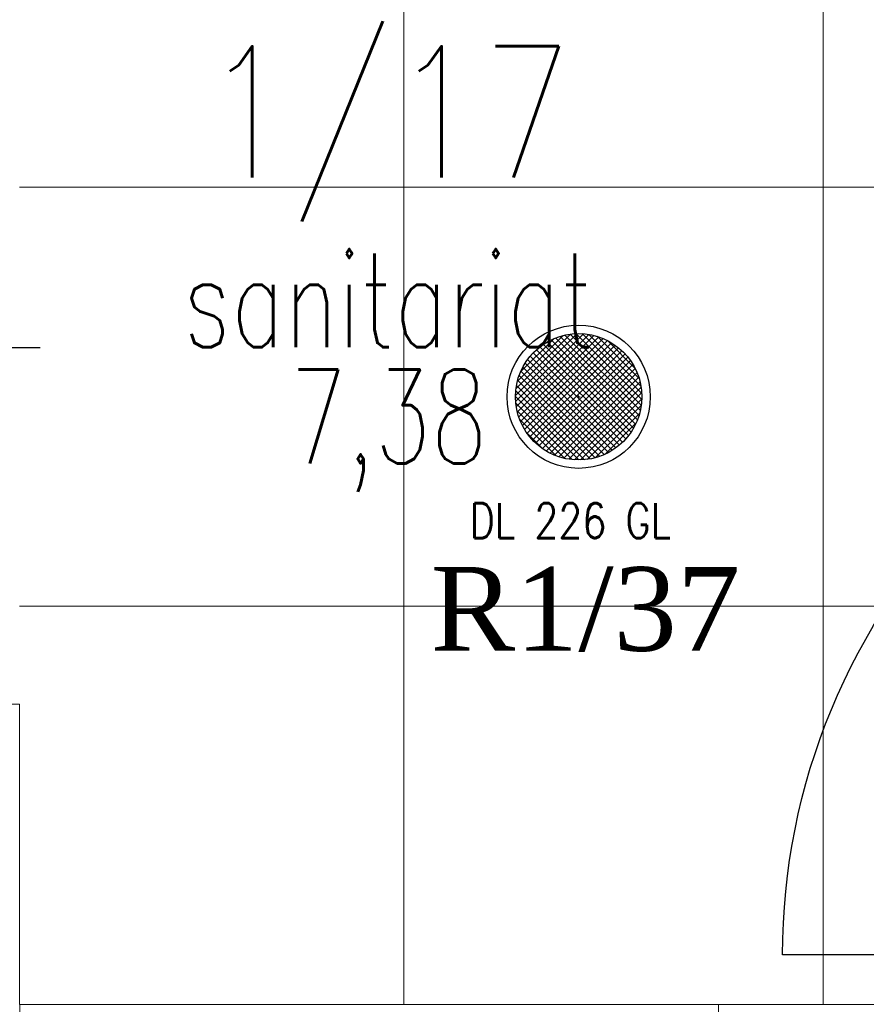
# Model space of a CAD drawing. Header units: centimetres. Extents: x 88729 to 133553, y -16225 to 14174.
# Tile 209 of 231: x 93871 to 93992, y -9256 to -9115. Entities that reach past the tile are written whole.
import ezdxf
from ezdxf.enums import TextEntityAlignment as Align

# ---------------------------------------------------------------- set-up
doc = ezdxf.new("R2010")
doc.units = ezdxf.units.CM
for name, color, linetype in [('A-SCIANY', 252, 'Continuous'), ('A-SUFITY', 252, 'Continuous'), ('E_Istn', 170, 'Continuous'), ('E_opisy siły', 5, 'Continuous'), ('E_PODKLAD', 7, 'Continuous'), ('E_siła', 5, 'Continuous'), ('R-MET-DRZ', 252, 'Continuous'), ('R-MET-IWE', 252, 'Continuous'), ('R-MET-POM-OPIS', 252, 'Continuous'), ('R-MET-POM-OPIS-NR', 252, 'Continuous'), ('R-MET-POM-OPIS-POM', 252, 'Continuous'), ('S-DRZ-', 252, 'Continuous'), ('S-DRZ-O', 252, 'Continuous'), ('S-DRZ-SKRZYD', 252, 'Continuous'), ('S-DRZ-WEGAR', 252, 'Continuous')]:
    doc.layers.add(name, color=color, linetype=linetype)
doc.styles.add('MET_POM', font='simplex.shx')
doc.styles.add('MM_050', font='romans.shx', dxfattribs={"width": 0.8, "height": 16})
doc.styles.add('old', font='BOOKOS.TTF')
doc.styles.get("Standard").update_dxf_attribs({"font": 'txt.shx'})

# ---------------------------------------------------------------- blocks, each defined once
blk = doc.blocks.new('RLX_DL_226_GL')
at = {"ltscale": 0.1}
h = blk.add_hatch(dxfattribs=at)
h.set_pattern_fill('ANSI37', color=256, scale=5, style=0)
h.set_pattern_definition([(45, (0, 0), (-0.441942, 0.441942), []), (135, (0, 0), (-0.441942, -0.441942), [])])
h.paths.add_polyline_path([(-9.05, 0, 1), (9.05, 0, 1)])
h.paths.add_polyline_path([(-0.01, -0.03), (0.58, -0.03), (0.58, 0.13), (-0.01, 0.13)], flags=24)
for p, q in [((-0.2, 0), (0, 0)), ((0, -0.2), (0, 0.2)), ((0, 0), (0.2, 0))]:
    blk.add_line(p, q, dxfattribs=at)
for radius in [10.25, 9.05]:
    blk.add_circle((0, 0), radius, dxfattribs=at)
at = {"ltscale": 0.1, "insert": (-15.59, -15.23), "char_height": 5, "width": 37.6033, "attachment_point": 1, "style": 'MM_050'}
blk.add_mtext('DL 226 GL', dxfattribs=at)
at = {"ltscale": 0.1, "flags": 9}
blk.add_attdef('RLXLUM', (0, 0), '', height=0.1, dxfattribs=at)
blk = doc.blocks.new('E_opis siły')
at = {"layer": 'E_siła', "linetype": 'Continuous', "ltscale": 0.5, "style": 'old', "flags": 4}
blk.add_attdef('OBWÓD', (0, 0), '', height=12, dxfattribs=at)
blk = doc.blocks.new('D90-L-DL')
at = {"layer": 'S-DRZ-'}
blk.add_arc((-45, 0), 90, 270, 0, dxfattribs=at)
at = {"layer": 'S-DRZ-O'}
blk.add_line((0, 15.12), (0, -15.12), dxfattribs=at)
at = {"layer": 'S-DRZ-SKRZYD'}
blk.add_line((-45, 0), (-45, -90), dxfattribs=at)
at = {"layer": 'S-DRZ-WEGAR'}
for points in [[(-50, -3.5), (-45, -3.5), (-45, 3.5), (-50, 3.5)], [(45, 3.5), (50, 3.5), (50, -3.5), (45, -3.5)]]:
    blk.add_lwpolyline(points, close=True, dxfattribs=at)
blk = doc.blocks.new('MPOM0239')
at = {"layer": 'R-MET-POM-OPIS', "style": 'MET_POM', "width": 0.7}
for tag, p in [('POS', (0, -0.225)), ('ARE', (0, -0.4898))]:
    blk.add_attdef(tag, text='', height=0.2, dxfattribs=at).set_placement(p, align=Align.CENTER)
at = {"layer": 'R-MET-POM-OPIS', "style": 'MET_POM', "width": 0.7, "flags": 1}
blk.add_attdef('UNI', (0.2464, -0.4898), '', height=0.2, dxfattribs=at)
at = {"layer": 'R-MET-POM-OPIS-NR', "style": 'MET_POM', "width": 0.8}
blk.add_attdef('NR', text='', height=0.2, dxfattribs=at).set_placement((-0.0028, 0.269), align=Align.CENTER)
at = {"layer": 'R-MET-POM-OPIS-POM', "style": 'MET_POM', "width": 0.7}
blk.add_attdef('POM', text='', height=0.2, dxfattribs=at).set_placement((0, 0.0223), align=Align.CENTER)
blk = doc.blocks.new('A$Ce817dbbb')
at = {"layer": 'A-SCIANY', "color": 252, "lineweight": 9, "ltscale": 3}
for p, q in [((2444.1, -19678.02), (2469.1, -19678.02)), ((2469.1, -19678.02), (2469.1, -19721.02)), ((2469.1, -19721.02), (2469.1, -19678.02)), ((2469.1, -19721.02), (2664.1, -19721.02)), ((2469.11, -19746.02), (2469.11, -19721.02)), ((2569.11, -19746.02), (2569.11, -19721.02))]:
    blk.add_line(p, q, dxfattribs=at)
at = {"layer": 'A-SUFITY', "lineweight": 0, "ltscale": 0.1}
for p, q in [((2524.1, -19501.02), (2524.1, -19721.02)), ((2584.1, -19501.02), (2584.1, -19721.02)), ((2469.1, -19604.02), (2664.1, -19604.02)), ((2469.1, -19664.02), (2664.1, -19664.02))]:
    blk.add_line(p, q, dxfattribs=at)
at = {"layer": 'R-MET-DRZ', "color": 252, "lineweight": 9, "extrusion": (0, 0, -1), "xscale": 1.020000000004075, "zscale": -1.019999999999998}
for p, yscale, rotation in [((-2456.6, -19627.02), 1.020000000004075, 90), ((-2670.1, -19668.02), 1.019999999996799, 90.00000000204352)]:
    blk.add_blockref('D90-L-DL', p, dxfattribs=dict(at, yscale=yscale, rotation=rotation))
at = {"layer": 'R-MET-POM-OPIS', "color": 252, "lineweight": 9}
ref = blk.add_blockref('MPOM0239', (2521.93, -19628.44), dxfattribs=dict(at, xscale=67.20000000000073, yscale=67.20000000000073, zscale=67.20000000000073))
ref.add_attrib('NR', '1/17', dxfattribs={"layer": 'R-MET-POM-OPIS-NR', "height": 18.816, "style": 'MET_POM', "width": 0.8}).set_placement((2521.74, -19602.64), align=Align.CENTER)
ref.add_attrib('ARE', '7,38', dxfattribs={"height": 13.44, "style": 'MET_POM', "width": 0.7}).set_placement((2521.93, -19643.56), align=Align.CENTER)
ref.add_attrib('POM', 'sanitariat', dxfattribs={"layer": 'R-MET-POM-OPIS-POM', "height": 13.44, "style": 'MET_POM', "width": 0.7}).set_placement((2521.93, -19626.94), align=Align.CENTER)
at = {"layer": 'R-MET-IWE', "color": 252, "lineweight": 9, "width": 0.75}
for tag, rotation, p in [('0-', 90, (-1139.05, -4143.61)), ('0-', 90, (-1113.05, -4143.61)), ('0-', 90, (-1087.05, -4143.61)), ('2-', 90, (-796.05, -4143.61)), ('2-', 90, (-505.05, -4143.61)), ('0-', 90, (-480.05, -4143.61)), ('0-', 90, (-456.05, -4143.61)), ('2-', 90, (-166.05, -4143.61)), ('2-', 90, (-625.66, -4833.61)), ('2-', 90, (-599.66, -4833.61)), ('2-', 90, (-573.66, -4833.61)), ('0-', 180, (-2169.64, -4848.47)), ('0-', 180, (-2169.64, -4873.47)), ('0-', 180, (-2169.64, -4899.47)), ('-2', 90, (-1661.47, -4961.65)), ('-2', 90, (-1636.47, -4961.65)), ('0-', 270, (-1489.78, -4968.06)), ('0-', 270, (-1464.78, -4968.06)), ('0-', 270, (-1439.78, -4968.06)), ('0-', 270, (-1364.78, -4968.06)), ('0-', 270, (-1339.78, -4968.06)), ('0-', 270, (-1314.78, -4968.06)), ('0-', 270, (328.22, -4968.06)), ('0-', 270, (354.22, -4968.06)), ('0-', 270, (1256.22, -4968.06)), ('0-', 270, (1282.22, -4968.06)), ('0-', 90, (-513.05, -5496.61)), ('0-', 90, (-487.05, -5496.61)), ('K.S.-', 90, (-487.05, -5766.11)), ('0-', 90, (-513.05, -5766.11)), ('1-', 90, (-539.05, -6114.61)), ('0-', 90, (-513.05, -6114.61)), ('0-', 90, (-487.05, -6114.61)), ('0-', 90, (301.95, -6545.61)), ('0-', 90, (327.95, -6545.61)), ('0-', 90, (353.95, -6545.61)), ('0-', 90, (416.11, -6545.61)), ('0-', 90, (1255.95, -6545.61)), ('0-', 90, (1281.95, -6545.61)), ('1-', 90, (2382.95, -6845.61)), ('1-', 90, (2408.95, -6845.61)), ('1-', 90, (2434.95, -6845.61)), ('1-', 90, (2827.95, -6845.61)), ('1-', 90, (2853.95, -6845.61)), ('1-', 90, (2879.95, -6845.61)), ('<-2', 90, (-910.64, -10482.41)), ('2->', 90, (-718.15, -10854.38)), ('2->', 90, (-692.15, -10854.38)), ('2->', 90, (-744.15, -10870.8)), ('-0', 90, (-186.09, -12450.12)), ('1-', 90, (2264.47, -12866.38)), ('1-', 90, (2290.47, -12866.38)), ('1-', 90, (2316.47, -12866.38)), ('1-', 90, (2709.47, -12866.38)), ('1-', 90, (2735.47, -12866.38)), ('1-', 90, (2761.47, -12866.38)), ('<-KL', 90, (-700.01, -16780.91)), ('-0', 90, (-179.94, -18957.53)), ('0->', 90, (-1257.53, -23179.05)), ('0->', 90, (-1231.53, -23179.05)), ('0->', 90, (-1205.53, -23179.05)), ('0->', 90, (-600.53, -23179.05)), ('0->', 90, (-574.53, -23179.05)), ('0->', 90, (-1692.53, -24074.05)), ('0->', 90, (-1666.53, -24074.05)), ('0->', 90, (-1640.53, -24074.05)), ('0->', 90, (-1486.53, -24074.05)), ('0->', 90, (-1460.53, -24074.05)), ('0->', 90, (-1434.53, -24074.05)), ('<-0', 90, (-499.82, -24383.56)), ('<-0', 90, (-298.11, -24383.56)), ('<-0', 180, (-587.12, -25088.86)), ('<-0', 270, (-496.63, -25202.68)), ('<-0', 180, (-1353.25, -25419.36)), ('<-0', 180, (-1187.25, -25444.1)), ('<-0', 90, (-179.61, -25454.22)), ('<-0', 90, (-69.59, -26375.36)), ('<-0', 90, (-43.59, -26375.36))]:
    blk.add_attdef(tag, text='', height=17, rotation=rotation, dxfattribs=at).set_placement(p, align=Align.MIDDLE)
for tag, p in [('2-', (1424.81, -4179.2)), ('2-', (1424.81, -4205.2)), ('K.S.-', (-76.89, -4264.2)), ('KL-', (-613.13, -4292.18)), ('1-', (-613.13, -4312.18)), ('1-', (-613.13, -4332.18)), ('K.S.-', (1414.13, -4333.66)), ('0-', (-70.19, -4341.2)), ('0-', (469.81, -4341.2)), ('1-', (-613.13, -4352.18)), ('0-', (1424.81, -4361.2)), ('0-', (-70.19, -4367.2)), ('1-', (469.81, -4367.2)), ('0-', (1099.81, -4368.2)), ('2-', (1424.81, -4387.2)), ('1-', (-70.19, -4393.2)), ('1-', (469.81, -4393.2)), ('1-', (1099.81, -4394.2)), ('2-', (1424.81, -4413.2)), ('2-', (-70.19, -4419.2)), ('2-', (1099.81, -4420.2)), ('2-', (469.81, -4444.2)), ('K.S.-', (-76.89, -4445.2)), ('2-', (1099.81, -4446.2)), ('2-', (469.81, -4470.2)), ('2-', (-825.19, -4496.2)), ('2-', (-825.19, -4522.2)), ('2-', (-70.19, -4574.2)), ('2-', (-70.19, -4600.2)), ('K.S.-', (1089.13, -4600.66)), ('2-', (1099.81, -4653.2)), ('2-', (-70.19, -4669.2)), ('2-', (1099.81, -4679.2)), ('-1', (1806.78, -4690.78)), ('1-', (-70.19, -4695.2)), ('2-', (1099.81, -4705.2)), ('-1', (1806.78, -4716.3)), ('K.S.-', (-73.2, -4721.2)), ('-1', (1806.78, -4743.07)), ('FR-', (-70.19, -4747.2)), ('0-', (-1066.19, -6382.7)), ('0-', (-1066.19, -6408.7)), ('2-', (1729.81, -6586.2)), ('2-', (1729.81, -6612.2)), ('2-', (1729.81, -6638.2)), ('2-', (1729.81, -6664.2)), ('K.S.-', (469.81, -6788.2)), ('1-', (-962.19, -6915.2)), ('1-', (-460.19, -6923.2)), ('1-', (469.81, -6923.2)), ('2-', (1729.81, -6923.2)), ('2-', (1729.81, -6949.2)), ('1-', (-460.19, -6949.2)), ('1-', (469.81, -6949.2)), ('K.S.-', (2901.81, -6960.2)), ('2-', (1729.81, -6975.2)), ('2-', (1729.81, -7001.2)), ('2-', (-460.19, -7026.2)), ('0-', (469.81, -7026.2)), ('2-', (-460.19, -7052.2)), ('0-', (469.81, -7052.2)), ('2-', (-460.19, -7078.2)), ('2-', (469.81, -7078.2)), ('1-', (2901.81, -7088.2)), ('2-', (469.81, -7104.2)), ('1-', (2901.81, -7114.2)), ('0-', (1729.81, -7131.2)), ('2-', (-460.19, -7141.2)), ('0-', (1729.81, -7157.2)), ('2-', (-460.19, -7167.2)), ('2-', (469.81, -7181.2)), ('2-', (1729.81, -7183.2)), ('0-', (-460.19, -7193.2)), ('2-', (469.81, -7207.2)), ('2-', (1729.81, -7209.2)), ('K.S.-', (-470.87, -7217.66)), ('2-', (469.81, -7233.2)), ('2-', (1729.81, -7235.2)), ('1-', (-460.19, -7245.2)), ('2-', (469.81, -7259.2)), ('2-', (1729.81, -7261.2)), ('2-', (1729.81, -7287.2)), ('2-', (-460.19, -7297.2)), ('2->', (-943.67, -10542.97)), ('-1', (1688.29, -10711.55)), ('-1', (1688.29, -10737.55)), ('-1', (1688.29, -10763.55)), ('<-2', (1685.55, -12605.39)), ('2->', (1611.33, -12636.47)), ('2->', (1611.33, -12658.97)), ('2->', (1590.77, -12684.97)), ('K.S.-', (2783.33, -12980.97)), ('2->', (-578.67, -13046.97)), ('2->', (-578.67, -13072.97)), ('<-2', (-476.88, -13105.94)), ('1-', (2783.33, -13108.97)), ('1-', (2783.33, -13134.97)), ('<-1', (-610.79, -16857.83)), ('<-1', (-610.79, -16877.83)), ('<-1', (1688.29, -17218.96)), ('<-1', (1688.29, -17244.96)), ('<-1', (1688.29, -17270.96)), ('<-1', (-478.91, -18553.43)), ('<-0', (-2287.98, -23879.57)), ('<-0', (-2287.98, -23905.57)), ('<-0', (-2287.98, -23931.57)), ('<-0', (-343.08, -24738.18)), ('<-0', (-478.91, -25059.68))]:
    blk.add_attdef(tag, text='', height=17, dxfattribs=at).set_placement(p, align=Align.MIDDLE)

msp = doc.modelspace()

# ---------------------------------------------------------------- block references
at = {"layer": 'E_Istn'}
msp.add_blockref('RLX_DL_226_GL', (93950.98, -9168.63), dxfattribs=at)
at = {"layer": 'E_opisy siły', "linetype": 'Continuous'}
ref = msp.add_blockref('E_opis siły', (93990.21, -9205, -600), dxfattribs=dict(at, xscale=-1))
ref.add_attrib('OBWÓD', 'R1/37', (93929.79, -9205, -600), dxfattribs={"color": 3, "linetype": 'Continuous', "ltscale": 0.5, "height": 12, "style": 'old'})
at = {"layer": 'E_PODKLAD'}
msp.add_blockref('A$Ce817dbbb', (91401.87, 10465.39), dxfattribs=at)

doc.saveas('drawing.dxf')
